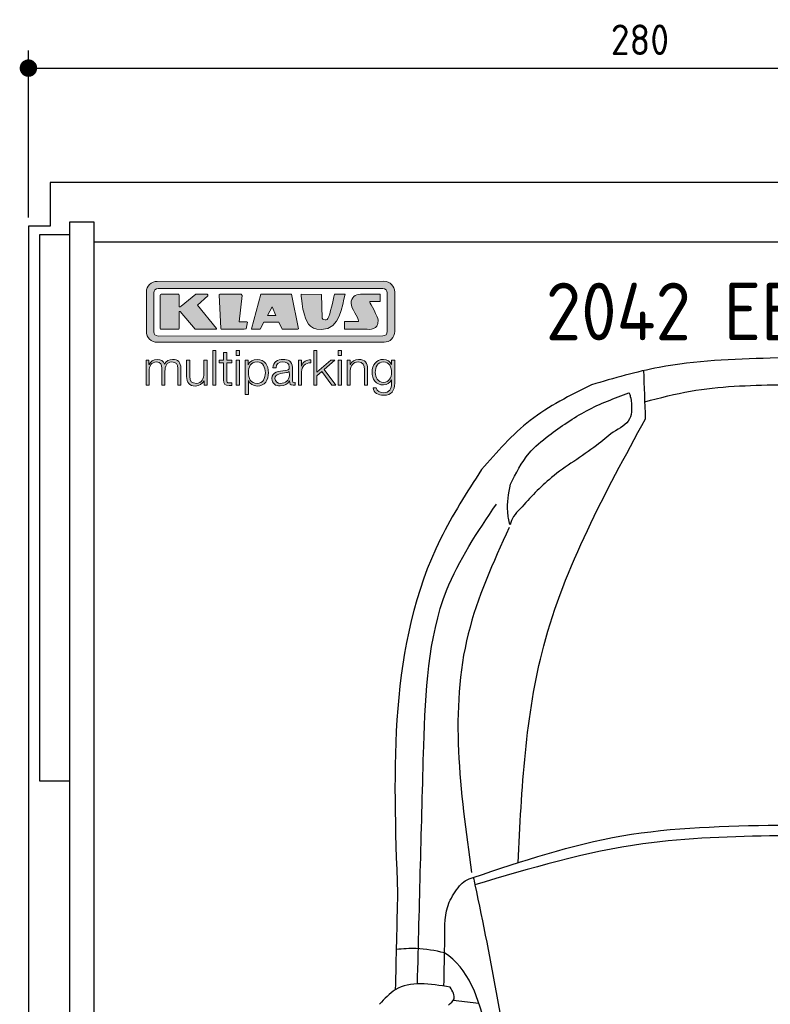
# Model space of a CAD drawing. Header units: millimetres. Extents: x -20 to 3311, y -1049 to 5673.
# Tile 3 of 4: x -20 to 1698, y 3418 to 5673. Entities that reach past the tile are written whole.
import ezdxf

# ---------------------------------------------------------------- set-up
doc = ezdxf.new("R2010")
doc.units = ezdxf.units.MM
for name, color, linetype in [('4', 3, 'Continuous'), ('5', 3, 'Continuous'), ('car', 1, 'Continuous'), ('Logo', 7, 'Continuous')]:
    doc.layers.add(name, color=color, linetype=linetype)
doc.styles.get("Standard").update_dxf_attribs({"font": 'ISOCP.SHX'})
doc.dimstyles.new('GEN-ISO', dxfattribs={"dimscale": 20, "dimtxt": 3.5, "dimasz": 2, "dimexe": 2, "dimexo": 1, "dimgap": 1.5, "dimtad": 1, "dimdec": 1, "dimdsep": 46, "dimtxsty": 'STANDARD', "dimblk": 'PUNKT', "dimcen": 2, "dimclrd": 256, "dimclre": 256, "dimclrt": 2, "dimadec": 0, "dimazin": 0, "dimtp": 0.1, "dimtm": 0.1, "dimtfac": 0.71, "dimtdec": 1, "dimtmove": 2, "dimatfit": 3, "dimldrblk": 'PUNKT', "dimfxl": 1, "dimtolj": 1, "dimarcsym": 0})

# ---------------------------------------------------------------- blocks, each defined once
blk = doc.blocks.new('PUNKT')
at = {"layer": '4', "color": 0, "linetype": 'ByBlock'}
blk.add_line((-0.5, 0), (-1, 0), dxfattribs=at)
at = {"layer": '4', "color": 0, "linetype": 'ByBlock', "const_width": 0.5}
blk.add_lwpolyline([(-0.25, 0, 1), (0.25, 0, 1)], format="xyb", close=True, dxfattribs=at)
blk = doc.blocks.new('*D7')
at = {"layer": '5', "lineweight": -2}
for p, q in [((0, 5220), (0, 5602.1)), ((2800, 5220), (2800, 5602.1)), ((40, 5562.1), (2760, 5562.1))]:
    blk.add_line(p, q, dxfattribs=at)
at = {"layer": 'DEFPOINTS', "color": 0}
for p in [(2800, 5562.1), (0, 5200), (2800, 5200)]:
    blk.add_point(p, dxfattribs=at)
at = {"layer": '5', "lineweight": -2, "xscale": 40, "yscale": 40, "zscale": 40, "rotation": 180}
blk.add_blockref('PUNKT', (0, 5562.1), dxfattribs=at)
at = {"layer": '5', "lineweight": -2, "xscale": 40, "yscale": 40, "zscale": 40}
blk.add_blockref('PUNKT', (2800, 5562.1), dxfattribs=at)
at = {"layer": '5', "color": 2, "insert": (1400, 5627.1), "char_height": 70, "attachment_point": 5}
blk.add_mtext('280', dxfattribs=at)
blk = doc.blocks.new('KLAUS')
at = {"layer": 'Logo'}
h = blk.add_hatch(color=8, dxfattribs=at)
h.dxf.hatch_style = 2
edge = h.paths.add_edge_path()
edge.add_spline(control_points=[(3.6, 29.09), (2.88, 29.09), (2.3, 28.51), (2.3, 27.8), (2.3, 27.8), (2.3, 16.11), (2.3, 16.11), (2.3, 15.39), (2.88, 14.81), (3.6, 14.81), (3.6, 14.81), (71.16, 14.81), (71.16, 14.81), (71.88, 14.81), (72.46, 15.39), (72.46, 16.11), (72.46, 16.11), (72.46, 27.8), (72.46, 27.8), (72.46, 28.51), (71.88, 29.09), (71.16, 29.09), (71.16, 29.09), (3.6, 29.09), (3.6, 29.09), (3.6, 29.09), (3.6, 29.09), (3.6, 29.09)], knot_values=[0, 0, 0, 0, 1, 1, 1, 2, 2, 2, 3, 3, 3, 4, 4, 4, 5, 5, 5, 6, 6, 6, 7, 7, 7, 8, 8, 8, 9, 9, 9, 9], degree=3, periodic=0)
edge = h.paths.add_edge_path()
edge.add_spline(control_points=[(3.35, 31.23), (3.35, 31.23), (71.47, 31.23), (71.47, 31.23), (73.26, 31.23), (74.71, 29.77), (74.71, 27.99), (74.71, 27.99), (74.71, 16.17), (74.71, 16.17), (74.71, 14.38), (73.26, 12.93), (71.47, 12.93), (71.47, 12.93), (3.35, 12.93), (3.35, 12.93), (1.56, 12.93), (0.11, 14.38), (0.11, 16.17), (0.11, 16.17), (0.11, 27.99), (0.11, 27.99), (0.11, 29.77), (1.56, 31.23), (3.35, 31.23), (3.35, 31.23), (3.35, 31.23), (3.35, 31.23)], knot_values=[0, 0, 0, 0, 1, 1, 1, 2, 2, 2, 3, 3, 3, 4, 4, 4, 5, 5, 5, 6, 6, 6, 7, 7, 7, 8, 8, 8, 9, 9, 9, 9], degree=3, periodic=0)
h = blk.add_hatch(color=8, dxfattribs=at)
h.dxf.hatch_style = 2
edge = h.paths.add_edge_path()
edge.add_spline(control_points=[(4.5, 27.33), (4.5, 27.33), (9.7, 27.33), (9.7, 27.33), (9.84, 27.33), (9.96, 27.22), (9.96, 27.08), (9.96, 27.08), (9.96, 23.69), (9.96, 23.69), (9.96, 23.69), (9.94, 23.64), (10.04, 23.59), (10.14, 23.53), (10.2, 23.57), (10.2, 23.57), (10.2, 23.57), (10.51, 23.75), (10.51, 23.75), (10.51, 23.75), (14.94, 27.33), (14.94, 27.33), (14.94, 27.33), (18.41, 27.33), (18.41, 27.33), (18.41, 27.33), (18.49, 27.33), (18.56, 27.2), (18.65, 27.04), (18.53, 26.91), (18.53, 26.91), (18.53, 26.91), (15.49, 24.11), (15.49, 24.11), (15.49, 24.11), (21.14, 17.06), (21.14, 17.06), (21.14, 17.06), (21.13, 16.91), (21.13, 16.91), (21.08, 16.84), (20.99, 16.82), (20.99, 16.82), (20.99, 16.82), (14.7, 16.82), (14.7, 16.82), (14.7, 16.82), (10.26, 22.17), (10.26, 22.17), (10.26, 22.17), (10.19, 22.24), (10.08, 22.21), (9.97, 22.18), (9.96, 22.11), (9.96, 22.11), (9.96, 22.11), (9.96, 17.08), (9.96, 17.08), (9.96, 16.94), (9.84, 16.82), (9.7, 16.82), (9.7, 16.82), (4.5, 16.82), (4.5, 16.82), (4.36, 16.82), (4.25, 16.94), (4.25, 17.08), (4.25, 17.08), (4.25, 27.08), (4.25, 27.08), (4.25, 27.22), (4.36, 27.33), (4.5, 27.33), (4.5, 27.33), (4.5, 27.33), (4.5, 27.33)], knot_values=[0, 0, 0, 0, 1, 1, 1, 2, 2, 2, 3, 3, 3, 4, 4, 4, 5, 5, 5, 6, 6, 6, 7, 7, 7, 8, 8, 8, 9, 9, 9, 10, 10, 10, 11, 11, 11, 12, 12, 12, 13, 13, 13, 14, 14, 14, 15, 15, 15, 16, 16, 16, 17, 17, 17, 18, 18, 18, 19, 19, 19, 20, 20, 20, 21, 21, 21, 22, 22, 22, 23, 23, 23, 24, 24, 24, 25, 25, 25, 25], degree=3, periodic=0)
h = blk.add_hatch(color=8, dxfattribs=at)
h.dxf.hatch_style = 2
h.paths.add_polyline_path([(22.42, 17.06), (21.97, 27.15), (22.24, 27.33), (28.55, 27.33), (28.86, 26.97), (28.01, 19.08), (30.26, 19.07), (30.44, 18.95), (30.08, 16.95), (29.49, 16.82), (22.6, 16.82)])
h = blk.add_hatch(color=8, dxfattribs=at)
h.paths.add_polyline_path([(36.52, 21.01), (38.93, 21.01), (37.87, 23.57)])
h.paths.add_polyline_path([(34.52, 27.33), (43.65, 27.33), (45.76, 16.94), (45.57, 16.82), (40.83, 16.82), (39.89, 18.95), (35.42, 18.95), (34.27, 16.82), (31.78, 16.82), (31.66, 17)])
h = blk.add_hatch(color=8, dxfattribs=at)
h.dxf.hatch_style = 2
edge = h.paths.add_edge_path()
edge.add_spline(control_points=[(52.69, 27.32), (52.69, 27.32), (52.88, 20.14), (52.88, 20.14), (53.01, 19.89), (53.2, 19.77), (53.43, 19.71), (53.91, 19.59), (54.43, 19.57), (54.64, 20.03), (55.23, 21.34), (56.27, 25.45), (56.6, 27.33), (56.6, 27.33), (59.77, 27.33), (59.77, 27.33), (58.77, 23.9), (58.56, 16.82), (52.63, 16.76), (48.72, 16.72), (48.01, 19.35), (47.27, 22.24), (46.89, 23.68), (46.54, 27.33), (46.54, 27.33), (46.54, 27.33), (52.69, 27.32), (52.69, 27.32), (52.69, 27.32), (52.69, 27.32), (52.69, 27.32)], knot_values=[0, 0, 0, 0, 1, 1, 1, 2, 2, 2, 3, 3, 3, 4, 4, 4, 5, 5, 5, 6, 6, 6, 7, 7, 7, 8, 8, 8, 9, 9, 9, 10, 10, 10, 10], degree=3, periodic=0)
h = blk.add_hatch(color=8, dxfattribs=at)
h.dxf.hatch_style = 2
edge = h.paths.add_edge_path()
edge.add_spline(control_points=[(64.46, 27.33), (64.46, 27.33), (70.31, 27.33), (70.31, 27.33), (70.31, 26.52), (70.31, 26.02), (70.31, 25.12), (70.31, 25.12), (67.3, 25.12), (67.3, 25.12), (67.24, 25.04), (67.25, 25.11), (67.25, 24.91), (67.25, 24.88), (69.73, 20.38), (69.73, 19.57), (69.73, 16.4), (67.22, 16.81), (65.9, 16.82), (65.9, 16.82), (59.59, 16.82), (59.59, 16.82), (59.59, 17.76), (59.59, 18.23), (59.59, 19.14), (59.59, 19.14), (63.75, 19.14), (63.75, 19.14), (63.82, 19.22), (63.81, 19.11), (63.81, 19.31), (63.81, 20.32), (61.58, 23.06), (61.58, 24.63), (61.58, 26.33), (62.83, 27.34), (64.46, 27.33), (64.46, 27.33), (64.46, 27.33), (64.46, 27.33)], knot_values=[0, 0, 0, 0, 1, 1, 1, 2, 2, 2, 3, 3, 3, 4, 4, 4, 5, 5, 5, 6, 6, 6, 7, 7, 7, 8, 8, 8, 9, 9, 9, 10, 10, 10, 11, 11, 11, 12, 12, 12, 13, 13, 13, 13], degree=3, periodic=0)
h = blk.add_hatch(color=30, dxfattribs=at)
h.dxf.hatch_style = 2
h.paths.add_polyline_path([(20.07, 0), (20.99, 0), (20.99, 10.45), (20.07, 10.45)])
h = blk.add_hatch(color=30, dxfattribs=at)
h.dxf.hatch_style = 2
edge = h.paths.add_edge_path()
edge.add_spline(control_points=[(24.22, 9.82), (24.22, 9.82), (23.3, 9.82), (23.3, 9.82), (23.3, 9.82), (23.3, 7.55), (23.3, 7.55), (23.3, 7.55), (21.98, 7.55), (21.98, 7.55), (21.98, 7.55), (21.98, 6.78), (21.98, 6.78), (21.98, 6.78), (23.3, 6.78), (23.3, 6.78), (23.3, 6.78), (23.3, 1.61), (23.3, 1.61), (23.28, 0.32), (23.71, -0.09), (24.94, -0.09), (25.22, -0.09), (25.48, -0.06), (25.76, -0.06), (25.76, -0.06), (25.76, 0.73), (25.76, 0.73), (25.5, 0.7), (25.23, 0.69), (24.97, 0.69), (24.31, 0.73), (24.22, 1.08), (24.22, 1.68), (24.22, 1.68), (24.22, 6.78), (24.22, 6.78), (24.22, 6.78), (25.76, 6.78), (25.76, 6.78), (25.76, 6.78), (25.76, 7.55), (25.76, 7.55), (25.76, 7.55), (24.22, 7.55), (24.22, 7.55), (24.22, 7.55), (24.22, 9.82), (24.22, 9.82), (24.22, 9.82), (24.22, 9.82), (24.22, 9.82)], knot_values=[0, 0, 0, 0, 1, 1, 1, 2, 2, 2, 3, 3, 3, 4, 4, 4, 5, 5, 5, 6, 6, 6, 7, 7, 7, 8, 8, 8, 9, 9, 9, 10, 10, 10, 11, 11, 11, 12, 12, 12, 13, 13, 13, 14, 14, 14, 15, 15, 15, 16, 16, 16, 17, 17, 17, 17], degree=3, periodic=0)
h = blk.add_hatch(color=30, dxfattribs=at)
h.paths.add_polyline_path([(27.1, 0), (28.03, 0), (28.03, 7.55), (27.1, 7.55)])
h.paths.add_polyline_path([(27.1, 8.98), (28.03, 8.98), (28.03, 10.45), (27.1, 10.45)])
h = blk.add_hatch(color=30, dxfattribs=at)
h.dxf.hatch_style = 2
h.paths.add_polyline_path([(50.4, 0), (51.32, 0), (51.32, 2.87), (52.82, 4.11), (55.8, 0), (56.96, 0), (53.52, 4.76), (56.74, 7.55), (55.51, 7.55), (51.32, 3.89), (51.32, 10.45), (50.4, 10.45)])
h = blk.add_hatch(color=30, dxfattribs=at)
h.paths.add_polyline_path([(57.74, 0), (58.66, 0), (58.66, 7.55), (57.74, 7.55)])
h.paths.add_polyline_path([(57.74, 8.98), (58.66, 8.98), (58.66, 10.45), (57.74, 10.45)])
h = blk.add_hatch(color=30, dxfattribs=at)
h.dxf.hatch_style = 2
edge = h.paths.add_edge_path()
edge.add_spline(control_points=[(0, 0), (0, 0), (0.92, 0), (0.92, 0), (0.92, 0), (0.92, 4.22), (0.92, 4.22), (0.94, 5.8), (1.58, 7), (3.18, 7), (4.35, 7), (4.77, 6.15), (4.76, 5.12), (4.76, 5.12), (4.76, 0), (4.76, 0), (4.76, 0), (5.68, 0), (5.68, 0), (5.68, 0), (5.68, 4.27), (5.68, 4.27), (5.68, 5.68), (6.14, 7), (7.73, 7), (9.05, 7), (9.52, 6.32), (9.52, 5.08), (9.52, 5.08), (9.52, 0), (9.52, 0), (9.52, 0), (10.44, 0), (10.44, 0), (10.44, 0), (10.44, 5.12), (10.44, 5.12), (10.44, 6.91), (9.59, 7.77), (7.94, 7.77), (6.94, 7.77), (5.99, 7.29), (5.54, 6.3), (5.26, 7.29), (4.36, 7.77), (3.37, 7.77), (2.17, 7.77), (1.38, 7.19), (0.89, 6.28), (0.89, 6.28), (0.85, 6.28), (0.85, 6.28), (0.85, 6.28), (0.85, 7.55), (0.85, 7.55), (0.85, 7.55), (0, 7.55), (0, 7.55), (0, 7.55), (0, 0), (0, 0), (0, 0), (0, 0), (0, 0)], knot_values=[0, 0, 0, 0, 1, 1, 1, 2, 2, 2, 3, 3, 3, 4, 4, 4, 5, 5, 5, 6, 6, 6, 7, 7, 7, 8, 8, 8, 9, 9, 9, 10, 10, 10, 11, 11, 11, 12, 12, 12, 13, 13, 13, 14, 14, 14, 15, 15, 15, 16, 16, 16, 17, 17, 17, 18, 18, 18, 19, 19, 19, 20, 20, 20, 21, 21, 21, 21], degree=3, periodic=0)
h = blk.add_hatch(color=30, dxfattribs=at)
h.dxf.hatch_style = 2
edge = h.paths.add_edge_path()
edge.add_spline(control_points=[(18.31, 7.55), (18.31, 7.55), (17.39, 7.55), (17.39, 7.55), (17.39, 7.55), (17.39, 3.59), (17.39, 3.59), (17.39, 2.05), (16.7, 0.56), (15.12, 0.56), (13.66, 0.56), (13.15, 1.27), (13.1, 2.64), (13.1, 2.64), (13.1, 7.55), (13.1, 7.55), (13.1, 7.55), (12.18, 7.55), (12.18, 7.55), (12.18, 7.55), (12.18, 2.65), (12.18, 2.65), (12.18, 0.89), (12.93, -0.22), (14.83, -0.22), (15.96, -0.22), (16.95, 0.35), (17.44, 1.36), (17.44, 1.36), (17.47, 1.36), (17.47, 1.36), (17.47, 1.36), (17.47, 0), (17.47, 0), (17.47, 0), (18.31, 0), (18.31, 0), (18.31, 0), (18.31, 7.55), (18.31, 7.55), (18.31, 7.55), (18.31, 7.55), (18.31, 7.55)], knot_values=[0, 0, 0, 0, 1, 1, 1, 2, 2, 2, 3, 3, 3, 4, 4, 4, 5, 5, 5, 6, 6, 6, 7, 7, 7, 8, 8, 8, 9, 9, 9, 10, 10, 10, 11, 11, 11, 12, 12, 12, 13, 13, 13, 14, 14, 14, 14], degree=3, periodic=0)
h = blk.add_hatch(color=30, dxfattribs=at)
edge = h.paths.add_edge_path()
edge.add_spline(control_points=[(35.84, 3.78), (35.84, 2.21), (35.12, 0.56), (33.37, 0.56), (31.4, 0.56), (30.72, 2.21), (30.72, 3.78), (30.72, 5.49), (31.33, 7), (33.37, 7), (35.12, 7), (35.84, 5.34), (35.84, 3.78), (35.84, 3.78), (35.84, 3.78), (35.84, 3.78)], knot_values=[0, 0, 0, 0, 1, 1, 1, 2, 2, 2, 3, 3, 3, 4, 4, 4, 5, 5, 5, 5], degree=3, periodic=0)
edge = h.paths.add_edge_path()
edge.add_spline(control_points=[(29.79, -2.8), (29.79, -2.8), (30.72, -2.8), (30.72, -2.8), (30.72, -2.8), (30.72, 1.43), (30.72, 1.43), (30.72, 1.43), (30.74, 1.43), (30.74, 1.43), (31.14, 0.35), (32.24, -0.22), (33.37, -0.22), (35.66, -0.22), (36.76, 1.64), (36.76, 3.78), (36.76, 5.91), (35.66, 7.77), (33.37, 7.77), (32.15, 7.77), (31.1, 7.14), (30.67, 6.12), (30.67, 6.12), (30.64, 6.12), (30.64, 6.12), (30.64, 6.12), (30.64, 7.55), (30.64, 7.55), (30.64, 7.55), (29.79, 7.55), (29.79, 7.55), (29.79, 7.55), (29.79, -2.8), (29.79, -2.8), (29.79, -2.8), (29.79, -2.8), (29.79, -2.8)], knot_values=[0, 0, 0, 0, 1, 1, 1, 2, 2, 2, 3, 3, 3, 4, 4, 4, 5, 5, 5, 6, 6, 6, 7, 7, 7, 8, 8, 8, 9, 9, 9, 10, 10, 10, 11, 11, 11, 12, 12, 12, 12], degree=3, periodic=0)
h = blk.add_hatch(color=30, dxfattribs=at)
edge = h.paths.add_edge_path()
edge.add_spline(control_points=[(43.03, 2.93), (43.04, 1.45), (41.8, 0.56), (40.39, 0.56), (39.53, 0.56), (38.71, 1.13), (38.71, 2.05), (38.71, 3.53), (40.66, 3.51), (42.22, 3.79), (42.47, 3.84), (42.88, 3.91), (43, 4.13), (43, 4.13), (43.03, 4.13), (43.03, 4.13), (43.03, 4.13), (43.03, 2.93), (43.03, 2.93), (43.03, 2.93), (43.03, 2.93), (43.03, 2.93)], knot_values=[0, 0, 0, 0, 1, 1, 1, 2, 2, 2, 3, 3, 3, 4, 4, 4, 5, 5, 5, 6, 6, 6, 7, 7, 7, 7], degree=3, periodic=0)
edge = h.paths.add_edge_path()
edge.add_spline(control_points=[(39.03, 5.24), (39.06, 6.47), (39.91, 7), (41.05, 7), (42.14, 7), (43.03, 6.69), (43.03, 5.45), (43.03, 4.61), (42.6, 4.51), (41.84, 4.42), (39.85, 4.19), (37.79, 4.11), (37.79, 1.99), (37.79, 0.47), (38.93, -0.22), (40.32, -0.22), (41.77, -0.22), (42.43, 0.34), (43.07, 1.32), (43.07, 1.32), (43.1, 1.32), (43.1, 1.32), (43.1, 0.53), (43.25, 0), (44.19, 0), (44.43, 0), (44.58, 0.01), (44.79, 0.06), (44.79, 0.06), (44.79, 0.83), (44.79, 0.83), (44.71, 0.81), (44.6, 0.78), (44.49, 0.78), (44.13, 0.78), (43.95, 0.98), (43.95, 1.33), (43.95, 1.33), (43.95, 5.34), (43.95, 5.34), (43.95, 7.36), (42.5, 7.77), (41.17, 7.77), (39.44, 7.77), (38.2, 7.01), (38.11, 5.24), (38.11, 5.24), (39.03, 5.24), (39.03, 5.24), (39.03, 5.24), (39.03, 5.24), (39.03, 5.24)], knot_values=[0, 0, 0, 0, 1, 1, 1, 2, 2, 2, 3, 3, 3, 4, 4, 4, 5, 5, 5, 6, 6, 6, 7, 7, 7, 8, 8, 8, 9, 9, 9, 10, 10, 10, 11, 11, 11, 12, 12, 12, 13, 13, 13, 14, 14, 14, 15, 15, 15, 16, 16, 16, 17, 17, 17, 17], degree=3, periodic=0)
h = blk.add_hatch(color=30, dxfattribs=at)
h.dxf.hatch_style = 2
edge = h.paths.add_edge_path()
edge.add_spline(control_points=[(45.79, 0), (45.79, 0), (46.71, 0), (46.71, 0), (46.71, 0), (46.71, 4.03), (46.71, 4.03), (46.71, 5.59), (47.85, 6.82), (49.52, 6.73), (49.52, 6.73), (49.52, 7.66), (49.52, 7.66), (48.16, 7.72), (47.14, 7), (46.67, 5.78), (46.67, 5.78), (46.64, 5.78), (46.64, 5.78), (46.64, 5.78), (46.64, 7.55), (46.64, 7.55), (46.64, 7.55), (45.79, 7.55), (45.79, 7.55), (45.79, 7.55), (45.79, 0), (45.79, 0), (45.79, 0), (45.79, 0), (45.79, 0)], knot_values=[0, 0, 0, 0, 1, 1, 1, 2, 2, 2, 3, 3, 3, 4, 4, 4, 5, 5, 5, 6, 6, 6, 7, 7, 7, 8, 8, 8, 9, 9, 9, 10, 10, 10, 10], degree=3, periodic=0)
h = blk.add_hatch(color=30, dxfattribs=at)
h.dxf.hatch_style = 2
edge = h.paths.add_edge_path()
edge.add_spline(control_points=[(60.41, 0), (60.41, 0), (61.33, 0), (61.33, 0), (61.33, 0), (61.33, 4.41), (61.33, 4.41), (61.36, 5.89), (62.24, 7), (63.7, 7), (65.2, 7), (65.62, 6.02), (65.62, 4.71), (65.62, 4.71), (65.62, 0), (65.62, 0), (65.62, 0), (66.54, 0), (66.54, 0), (66.54, 0), (66.54, 4.86), (66.54, 4.86), (66.54, 6.66), (65.9, 7.77), (63.78, 7.77), (62.71, 7.77), (61.7, 7.16), (61.36, 6.25), (61.36, 6.25), (61.33, 6.25), (61.33, 6.25), (61.33, 6.25), (61.33, 7.55), (61.33, 7.55), (61.33, 7.55), (60.41, 7.55), (60.41, 7.55), (60.41, 7.55), (60.41, 0), (60.41, 0), (60.41, 0), (60.41, 0), (60.41, 0)], knot_values=[0, 0, 0, 0, 1, 1, 1, 2, 2, 2, 3, 3, 3, 4, 4, 4, 5, 5, 5, 6, 6, 6, 7, 7, 7, 8, 8, 8, 9, 9, 9, 10, 10, 10, 11, 11, 11, 12, 12, 12, 13, 13, 13, 14, 14, 14, 14], degree=3, periodic=0)
h = blk.add_hatch(color=30, dxfattribs=at)
edge = h.paths.add_edge_path()
edge.add_spline(control_points=[(71.32, 0.86), (69.62, 0.86), (68.83, 2.34), (68.83, 3.86), (68.83, 5.43), (69.56, 7), (71.32, 7), (73.06, 7), (73.75, 5.34), (73.75, 3.86), (73.75, 2.33), (72.91, 0.86), (71.32, 0.86), (71.32, 0.86), (71.32, 0.86), (71.32, 0.86)], knot_values=[0, 0, 0, 0, 1, 1, 1, 2, 2, 2, 3, 3, 3, 4, 4, 4, 5, 5, 5, 5], degree=3, periodic=0)
edge = h.paths.add_edge_path()
edge.add_spline(control_points=[(74.67, 7.55), (74.67, 7.55), (73.75, 7.55), (73.75, 7.55), (73.75, 7.55), (73.75, 6.25), (73.75, 6.25), (73.75, 6.25), (73.72, 6.25), (73.72, 6.25), (73.35, 7.09), (72.41, 7.77), (71.32, 7.77), (69.13, 7.77), (67.9, 6.05), (67.9, 3.97), (67.9, 1.82), (68.9, 0.09), (71.32, 0.09), (72.4, 0.09), (73.29, 0.72), (73.72, 1.64), (73.72, 1.64), (73.75, 1.64), (73.75, 1.64), (73.75, 1.64), (73.75, 0.61), (73.75, 0.61), (73.75, -1.23), (73.01, -2.24), (71.32, -2.24), (70.29, -2.24), (69.31, -1.85), (69.1, -0.73), (69.1, -0.73), (68.18, -0.73), (68.18, -0.73), (68.31, -2.34), (69.81, -3.02), (71.32, -3.02), (73.79, -3.02), (74.65, -1.64), (74.67, 0.61), (74.67, 0.61), (74.67, 7.55), (74.67, 7.55), (74.67, 7.55), (74.67, 7.55), (74.67, 7.55)], knot_values=[0, 0, 0, 0, 1, 1, 1, 2, 2, 2, 3, 3, 3, 4, 4, 4, 5, 5, 5, 6, 6, 6, 7, 7, 7, 8, 8, 8, 9, 9, 9, 10, 10, 10, 11, 11, 11, 12, 12, 12, 13, 13, 13, 14, 14, 14, 15, 15, 15, 16, 16, 16, 16], degree=3, periodic=0)
at = {"layer": 'Logo', "lineweight": 0}
for points in [[(22.42, 17.06), (21.97, 27.15), (22.24, 27.33), (28.55, 27.33), (28.86, 26.97), (28.01, 19.08), (30.26, 19.07), (30.44, 18.95), (30.08, 16.95), (29.49, 16.82), (22.6, 16.82), (22.42, 17.06), (22.42, 17.06)], [(34.52, 27.33), (43.65, 27.33), (45.76, 16.94), (45.57, 16.82), (40.83, 16.82), (39.89, 18.95), (35.42, 18.95), (34.27, 16.82), (31.78, 16.82), (31.66, 17), (34.52, 27.33), (34.52, 27.33)], [(36.52, 21.01), (38.93, 21.01), (37.87, 23.57), (36.52, 21.01), (36.52, 21.01)], [(20.07, 0), (20.99, 0), (20.99, 10.45), (20.07, 10.45), (20.07, 0), (20.07, 0)], [(27.1, 8.98), (28.03, 8.98), (28.03, 10.45), (27.1, 10.45), (27.1, 8.98), (27.1, 8.98)], [(50.4, 0), (51.32, 0), (51.32, 2.87), (52.82, 4.11), (55.8, 0), (56.96, 0), (53.52, 4.76), (56.74, 7.55), (55.51, 7.55), (51.32, 3.89), (51.32, 10.45), (50.4, 10.45), (50.4, 0), (50.4, 0)], [(57.74, 8.98), (58.66, 8.98), (58.66, 10.45), (57.74, 10.45), (57.74, 8.98), (57.74, 8.98)], [(27.1, 0), (28.03, 0), (28.03, 7.55), (27.1, 7.55), (27.1, 0), (27.1, 0)], [(57.74, 0), (58.66, 0), (58.66, 7.55), (57.74, 7.55), (57.74, 0), (57.74, 0)]]:
    blk.add_lwpolyline(points, dxfattribs=at)
for points, knots in [([(3.35, 31.23), (3.35, 31.23), (71.47, 31.23), (71.47, 31.23), (73.26, 31.23), (74.71, 29.77), (74.71, 27.99), (74.71, 27.99), (74.71, 16.17), (74.71, 16.17), (74.71, 14.38), (73.26, 12.93), (71.47, 12.93), (71.47, 12.93), (3.35, 12.93), (3.35, 12.93), (1.56, 12.93), (0.11, 14.38), (0.11, 16.17), (0.11, 16.17), (0.11, 27.99), (0.11, 27.99), (0.11, 29.77), (1.56, 31.23), (3.35, 31.23), (3.35, 31.23), (3.35, 31.23), (3.35, 31.23)], [0, 0, 0, 0, 1, 1, 1, 2, 2, 2, 3, 3, 3, 4, 4, 4, 5, 5, 5, 6, 6, 6, 7, 7, 7, 8, 8, 8, 9, 9, 9, 9]), ([(3.6, 29.09), (2.88, 29.09), (2.3, 28.51), (2.3, 27.8), (2.3, 27.8), (2.3, 16.11), (2.3, 16.11), (2.3, 15.39), (2.88, 14.81), (3.6, 14.81), (3.6, 14.81), (71.16, 14.81), (71.16, 14.81), (71.88, 14.81), (72.46, 15.39), (72.46, 16.11), (72.46, 16.11), (72.46, 27.8), (72.46, 27.8), (72.46, 28.51), (71.88, 29.09), (71.16, 29.09), (71.16, 29.09), (3.6, 29.09), (3.6, 29.09), (3.6, 29.09), (3.6, 29.09), (3.6, 29.09)], [0, 0, 0, 0, 1, 1, 1, 2, 2, 2, 3, 3, 3, 4, 4, 4, 5, 5, 5, 6, 6, 6, 7, 7, 7, 8, 8, 8, 9, 9, 9, 9]), ([(4.5, 27.33), (4.5, 27.33), (9.7, 27.33), (9.7, 27.33), (9.84, 27.33), (9.96, 27.22), (9.96, 27.08), (9.96, 27.08), (9.96, 23.69), (9.96, 23.69), (9.96, 23.69), (9.94, 23.64), (10.04, 23.59), (10.14, 23.53), (10.2, 23.57), (10.2, 23.57), (10.2, 23.57), (10.51, 23.75), (10.51, 23.75), (10.51, 23.75), (14.94, 27.33), (14.94, 27.33), (14.94, 27.33), (18.41, 27.33), (18.41, 27.33), (18.41, 27.33), (18.49, 27.33), (18.56, 27.2), (18.65, 27.04), (18.53, 26.91), (18.53, 26.91), (18.53, 26.91), (15.49, 24.11), (15.49, 24.11), (15.49, 24.11), (21.14, 17.06), (21.14, 17.06), (21.14, 17.06), (21.13, 16.91), (21.13, 16.91), (21.08, 16.84), (20.99, 16.82), (20.99, 16.82), (20.99, 16.82), (14.7, 16.82), (14.7, 16.82), (14.7, 16.82), (10.26, 22.17), (10.26, 22.17), (10.26, 22.17), (10.19, 22.24), (10.08, 22.21), (9.97, 22.18), (9.96, 22.11), (9.96, 22.11), (9.96, 22.11), (9.96, 17.08), (9.96, 17.08), (9.96, 16.94), (9.84, 16.82), (9.7, 16.82), (9.7, 16.82), (4.5, 16.82), (4.5, 16.82), (4.36, 16.82), (4.25, 16.94), (4.25, 17.08), (4.25, 17.08), (4.25, 27.08), (4.25, 27.08), (4.25, 27.22), (4.36, 27.33), (4.5, 27.33), (4.5, 27.33), (4.5, 27.33), (4.5, 27.33)], [0, 0, 0, 0, 1, 1, 1, 2, 2, 2, 3, 3, 3, 4, 4, 4, 5, 5, 5, 6, 6, 6, 7, 7, 7, 8, 8, 8, 9, 9, 9, 10, 10, 10, 11, 11, 11, 12, 12, 12, 13, 13, 13, 14, 14, 14, 15, 15, 15, 16, 16, 16, 17, 17, 17, 18, 18, 18, 19, 19, 19, 20, 20, 20, 21, 21, 21, 22, 22, 22, 23, 23, 23, 24, 24, 24, 25, 25, 25, 25]), ([(52.69, 27.32), (52.69, 27.32), (52.88, 20.14), (52.88, 20.14), (53.01, 19.89), (53.2, 19.77), (53.43, 19.71), (53.91, 19.59), (54.43, 19.57), (54.64, 20.03), (55.23, 21.34), (56.27, 25.45), (56.6, 27.33), (56.6, 27.33), (59.77, 27.33), (59.77, 27.33), (58.77, 23.9), (58.56, 16.82), (52.63, 16.76), (48.72, 16.72), (48.01, 19.35), (47.27, 22.24), (46.89, 23.68), (46.54, 27.33), (46.54, 27.33), (46.54, 27.33), (52.69, 27.32), (52.69, 27.32), (52.69, 27.32), (52.69, 27.32), (52.69, 27.32)], [0, 0, 0, 0, 1, 1, 1, 2, 2, 2, 3, 3, 3, 4, 4, 4, 5, 5, 5, 6, 6, 6, 7, 7, 7, 8, 8, 8, 9, 9, 9, 10, 10, 10, 10]), ([(64.46, 27.33), (64.46, 27.33), (70.31, 27.33), (70.31, 27.33), (70.31, 26.52), (70.31, 26.02), (70.31, 25.12), (70.31, 25.12), (67.3, 25.12), (67.3, 25.12), (67.24, 25.04), (67.25, 25.11), (67.25, 24.91), (67.25, 24.88), (69.73, 20.38), (69.73, 19.57), (69.73, 16.4), (67.22, 16.81), (65.9, 16.82), (65.9, 16.82), (59.59, 16.82), (59.59, 16.82), (59.59, 17.76), (59.59, 18.23), (59.59, 19.14), (59.59, 19.14), (63.75, 19.14), (63.75, 19.14), (63.82, 19.22), (63.81, 19.11), (63.81, 19.31), (63.81, 20.32), (61.58, 23.06), (61.58, 24.63), (61.58, 26.33), (62.83, 27.34), (64.46, 27.33), (64.46, 27.33), (64.46, 27.33), (64.46, 27.33)], [0, 0, 0, 0, 1, 1, 1, 2, 2, 2, 3, 3, 3, 4, 4, 4, 5, 5, 5, 6, 6, 6, 7, 7, 7, 8, 8, 8, 9, 9, 9, 10, 10, 10, 11, 11, 11, 12, 12, 12, 13, 13, 13, 13]), ([(24.22, 9.82), (24.22, 9.82), (23.3, 9.82), (23.3, 9.82), (23.3, 9.82), (23.3, 7.55), (23.3, 7.55), (23.3, 7.55), (21.98, 7.55), (21.98, 7.55), (21.98, 7.55), (21.98, 6.78), (21.98, 6.78), (21.98, 6.78), (23.3, 6.78), (23.3, 6.78), (23.3, 6.78), (23.3, 1.61), (23.3, 1.61), (23.28, 0.32), (23.71, -0.09), (24.94, -0.09), (25.22, -0.09), (25.48, -0.06), (25.76, -0.06), (25.76, -0.06), (25.76, 0.73), (25.76, 0.73), (25.5, 0.7), (25.23, 0.69), (24.97, 0.69), (24.31, 0.73), (24.22, 1.08), (24.22, 1.68), (24.22, 1.68), (24.22, 6.78), (24.22, 6.78), (24.22, 6.78), (25.76, 6.78), (25.76, 6.78), (25.76, 6.78), (25.76, 7.55), (25.76, 7.55), (25.76, 7.55), (24.22, 7.55), (24.22, 7.55), (24.22, 7.55), (24.22, 9.82), (24.22, 9.82), (24.22, 9.82), (24.22, 9.82), (24.22, 9.82)], [0, 0, 0, 0, 1, 1, 1, 2, 2, 2, 3, 3, 3, 4, 4, 4, 5, 5, 5, 6, 6, 6, 7, 7, 7, 8, 8, 8, 9, 9, 9, 10, 10, 10, 11, 11, 11, 12, 12, 12, 13, 13, 13, 14, 14, 14, 15, 15, 15, 16, 16, 16, 17, 17, 17, 17]), ([(0, 0), (0, 0), (0.92, 0), (0.92, 0), (0.92, 0), (0.92, 4.22), (0.92, 4.22), (0.94, 5.8), (1.58, 7), (3.18, 7), (4.35, 7), (4.77, 6.15), (4.76, 5.12), (4.76, 5.12), (4.76, 0), (4.76, 0), (4.76, 0), (5.68, 0), (5.68, 0), (5.68, 0), (5.68, 4.27), (5.68, 4.27), (5.68, 5.68), (6.14, 7), (7.73, 7), (9.05, 7), (9.52, 6.32), (9.52, 5.08), (9.52, 5.08), (9.52, 0), (9.52, 0), (9.52, 0), (10.44, 0), (10.44, 0), (10.44, 0), (10.44, 5.12), (10.44, 5.12), (10.44, 6.91), (9.59, 7.77), (7.94, 7.77), (6.94, 7.77), (5.99, 7.29), (5.54, 6.3), (5.26, 7.29), (4.36, 7.77), (3.37, 7.77), (2.17, 7.77), (1.38, 7.19), (0.89, 6.28), (0.89, 6.28), (0.85, 6.28), (0.85, 6.28), (0.85, 6.28), (0.85, 7.55), (0.85, 7.55), (0.85, 7.55), (0, 7.55), (0, 7.55), (0, 7.55), (0, 0), (0, 0), (0, 0), (0, 0), (0, 0)], [0, 0, 0, 0, 1, 1, 1, 2, 2, 2, 3, 3, 3, 4, 4, 4, 5, 5, 5, 6, 6, 6, 7, 7, 7, 8, 8, 8, 9, 9, 9, 10, 10, 10, 11, 11, 11, 12, 12, 12, 13, 13, 13, 14, 14, 14, 15, 15, 15, 16, 16, 16, 17, 17, 17, 18, 18, 18, 19, 19, 19, 20, 20, 20, 21, 21, 21, 21]), ([(18.31, 7.55), (18.31, 7.55), (17.39, 7.55), (17.39, 7.55), (17.39, 7.55), (17.39, 3.59), (17.39, 3.59), (17.39, 2.05), (16.7, 0.56), (15.12, 0.56), (13.66, 0.56), (13.15, 1.27), (13.1, 2.64), (13.1, 2.64), (13.1, 7.55), (13.1, 7.55), (13.1, 7.55), (12.18, 7.55), (12.18, 7.55), (12.18, 7.55), (12.18, 2.65), (12.18, 2.65), (12.18, 0.89), (12.93, -0.22), (14.83, -0.22), (15.96, -0.22), (16.95, 0.35), (17.44, 1.36), (17.44, 1.36), (17.47, 1.36), (17.47, 1.36), (17.47, 1.36), (17.47, 0), (17.47, 0), (17.47, 0), (18.31, 0), (18.31, 0), (18.31, 0), (18.31, 7.55), (18.31, 7.55), (18.31, 7.55), (18.31, 7.55), (18.31, 7.55)], [0, 0, 0, 0, 1, 1, 1, 2, 2, 2, 3, 3, 3, 4, 4, 4, 5, 5, 5, 6, 6, 6, 7, 7, 7, 8, 8, 8, 9, 9, 9, 10, 10, 10, 11, 11, 11, 12, 12, 12, 13, 13, 13, 14, 14, 14, 14]), ([(29.79, -2.8), (29.79, -2.8), (30.72, -2.8), (30.72, -2.8), (30.72, -2.8), (30.72, 1.43), (30.72, 1.43), (30.72, 1.43), (30.74, 1.43), (30.74, 1.43), (31.14, 0.35), (32.24, -0.22), (33.37, -0.22), (35.66, -0.22), (36.76, 1.64), (36.76, 3.78), (36.76, 5.91), (35.66, 7.77), (33.37, 7.77), (32.15, 7.77), (31.1, 7.14), (30.67, 6.12), (30.67, 6.12), (30.64, 6.12), (30.64, 6.12), (30.64, 6.12), (30.64, 7.55), (30.64, 7.55), (30.64, 7.55), (29.79, 7.55), (29.79, 7.55), (29.79, 7.55), (29.79, -2.8), (29.79, -2.8), (29.79, -2.8), (29.79, -2.8), (29.79, -2.8)], [0, 0, 0, 0, 1, 1, 1, 2, 2, 2, 3, 3, 3, 4, 4, 4, 5, 5, 5, 6, 6, 6, 7, 7, 7, 8, 8, 8, 9, 9, 9, 10, 10, 10, 11, 11, 11, 12, 12, 12, 12]), ([(35.84, 3.78), (35.84, 2.21), (35.12, 0.56), (33.37, 0.56), (31.4, 0.56), (30.72, 2.21), (30.72, 3.78), (30.72, 5.49), (31.33, 7), (33.37, 7), (35.12, 7), (35.84, 5.34), (35.84, 3.78), (35.84, 3.78), (35.84, 3.78), (35.84, 3.78)], [0, 0, 0, 0, 1, 1, 1, 2, 2, 2, 3, 3, 3, 4, 4, 4, 5, 5, 5, 5]), ([(39.03, 5.24), (39.06, 6.47), (39.91, 7), (41.05, 7), (42.14, 7), (43.03, 6.69), (43.03, 5.45), (43.03, 4.61), (42.6, 4.51), (41.84, 4.42), (39.85, 4.19), (37.79, 4.11), (37.79, 1.99), (37.79, 0.47), (38.93, -0.22), (40.32, -0.22), (41.77, -0.22), (42.43, 0.34), (43.07, 1.32), (43.07, 1.32), (43.1, 1.32), (43.1, 1.32), (43.1, 0.53), (43.25, 0), (44.19, 0), (44.43, 0), (44.58, 0.01), (44.79, 0.06), (44.79, 0.06), (44.79, 0.83), (44.79, 0.83), (44.71, 0.81), (44.6, 0.78), (44.49, 0.78), (44.13, 0.78), (43.95, 0.98), (43.95, 1.33), (43.95, 1.33), (43.95, 5.34), (43.95, 5.34), (43.95, 7.36), (42.5, 7.77), (41.17, 7.77), (39.44, 7.77), (38.2, 7.01), (38.11, 5.24), (38.11, 5.24), (39.03, 5.24), (39.03, 5.24), (39.03, 5.24), (39.03, 5.24), (39.03, 5.24)], [0, 0, 0, 0, 1, 1, 1, 2, 2, 2, 3, 3, 3, 4, 4, 4, 5, 5, 5, 6, 6, 6, 7, 7, 7, 8, 8, 8, 9, 9, 9, 10, 10, 10, 11, 11, 11, 12, 12, 12, 13, 13, 13, 14, 14, 14, 15, 15, 15, 16, 16, 16, 17, 17, 17, 17]), ([(45.79, 0), (45.79, 0), (46.71, 0), (46.71, 0), (46.71, 0), (46.71, 4.03), (46.71, 4.03), (46.71, 5.59), (47.85, 6.82), (49.52, 6.73), (49.52, 6.73), (49.52, 7.66), (49.52, 7.66), (48.16, 7.72), (47.14, 7), (46.67, 5.78), (46.67, 5.78), (46.64, 5.78), (46.64, 5.78), (46.64, 5.78), (46.64, 7.55), (46.64, 7.55), (46.64, 7.55), (45.79, 7.55), (45.79, 7.55), (45.79, 7.55), (45.79, 0), (45.79, 0), (45.79, 0), (45.79, 0), (45.79, 0)], [0, 0, 0, 0, 1, 1, 1, 2, 2, 2, 3, 3, 3, 4, 4, 4, 5, 5, 5, 6, 6, 6, 7, 7, 7, 8, 8, 8, 9, 9, 9, 10, 10, 10, 10]), ([(60.41, 0), (60.41, 0), (61.33, 0), (61.33, 0), (61.33, 0), (61.33, 4.41), (61.33, 4.41), (61.36, 5.89), (62.24, 7), (63.7, 7), (65.2, 7), (65.62, 6.02), (65.62, 4.71), (65.62, 4.71), (65.62, 0), (65.62, 0), (65.62, 0), (66.54, 0), (66.54, 0), (66.54, 0), (66.54, 4.86), (66.54, 4.86), (66.54, 6.66), (65.9, 7.77), (63.78, 7.77), (62.71, 7.77), (61.7, 7.16), (61.36, 6.25), (61.36, 6.25), (61.33, 6.25), (61.33, 6.25), (61.33, 6.25), (61.33, 7.55), (61.33, 7.55), (61.33, 7.55), (60.41, 7.55), (60.41, 7.55), (60.41, 7.55), (60.41, 0), (60.41, 0), (60.41, 0), (60.41, 0), (60.41, 0)], [0, 0, 0, 0, 1, 1, 1, 2, 2, 2, 3, 3, 3, 4, 4, 4, 5, 5, 5, 6, 6, 6, 7, 7, 7, 8, 8, 8, 9, 9, 9, 10, 10, 10, 11, 11, 11, 12, 12, 12, 13, 13, 13, 14, 14, 14, 14]), ([(74.67, 7.55), (74.67, 7.55), (73.75, 7.55), (73.75, 7.55), (73.75, 7.55), (73.75, 6.25), (73.75, 6.25), (73.75, 6.25), (73.72, 6.25), (73.72, 6.25), (73.35, 7.09), (72.41, 7.77), (71.32, 7.77), (69.13, 7.77), (67.9, 6.05), (67.9, 3.97), (67.9, 1.82), (68.9, 0.09), (71.32, 0.09), (72.4, 0.09), (73.29, 0.72), (73.72, 1.64), (73.72, 1.64), (73.75, 1.64), (73.75, 1.64), (73.75, 1.64), (73.75, 0.61), (73.75, 0.61), (73.75, -1.23), (73.01, -2.24), (71.32, -2.24), (70.29, -2.24), (69.31, -1.85), (69.1, -0.73), (69.1, -0.73), (68.18, -0.73), (68.18, -0.73), (68.31, -2.34), (69.81, -3.02), (71.32, -3.02), (73.79, -3.02), (74.65, -1.64), (74.67, 0.61), (74.67, 0.61), (74.67, 7.55), (74.67, 7.55), (74.67, 7.55), (74.67, 7.55), (74.67, 7.55)], [0, 0, 0, 0, 1, 1, 1, 2, 2, 2, 3, 3, 3, 4, 4, 4, 5, 5, 5, 6, 6, 6, 7, 7, 7, 8, 8, 8, 9, 9, 9, 10, 10, 10, 11, 11, 11, 12, 12, 12, 13, 13, 13, 14, 14, 14, 15, 15, 15, 16, 16, 16, 16]), ([(71.32, 0.86), (69.62, 0.86), (68.83, 2.34), (68.83, 3.86), (68.83, 5.43), (69.56, 7), (71.32, 7), (73.06, 7), (73.75, 5.34), (73.75, 3.86), (73.75, 2.33), (72.91, 0.86), (71.32, 0.86), (71.32, 0.86), (71.32, 0.86), (71.32, 0.86)], [0, 0, 0, 0, 1, 1, 1, 2, 2, 2, 3, 3, 3, 4, 4, 4, 5, 5, 5, 5]), ([(43.03, 2.93), (43.04, 1.45), (41.8, 0.56), (40.39, 0.56), (39.53, 0.56), (38.71, 1.13), (38.71, 2.05), (38.71, 3.53), (40.66, 3.51), (42.22, 3.79), (42.47, 3.84), (42.88, 3.91), (43, 4.13), (43, 4.13), (43.03, 4.13), (43.03, 4.13), (43.03, 4.13), (43.03, 2.93), (43.03, 2.93), (43.03, 2.93), (43.03, 2.93), (43.03, 2.93)], [0, 0, 0, 0, 1, 1, 1, 2, 2, 2, 3, 3, 3, 4, 4, 4, 5, 5, 5, 6, 6, 6, 7, 7, 7, 7])]:
    blk.add_open_spline(points, degree=3, knots=knots, dxfattribs=at)

msp = doc.modelspace()

# ---------------------------------------------------------------- linework, layer by layer
msp.add_line((2650, 5163.5), (150, 5163.5))
msp.add_lwpolyline([(2800, 5200), (2750, 5200), (2750, 5300), (50, 5300), (50, 5200), (0, 5200), (0, 1400), (50, 1400), (50, 0), (2750, 0), (2750, 1400), (2800, 1400)], close=True)
for points in [[(95, 5210), (150, 5210), (150, 30), (122.5, 30)], [(95, 250), (95, 5210)], [(150, 5210), (150, 30)], [(95, 5180), (25, 5180), (25, 3930), (95, 3930)]]:
    msp.add_lwpolyline(points)
at = {"layer": 'car'}
for p, q in [((1716.38, 4898.27), (1698.46, 4897.92)), ((972.67, 3427.17), (1031.24, 3420.79))]:
    msp.add_line(p, q, dxfattribs=at)
for points, knots in [([(1698.46, 4897.92), (1612.89, 4895.25), (1473.71, 4890.91), (1340.44, 4851.79), (1289.1, 4836.72)], [0, 0, 0, 0, 255.3446186, 415.3287853, 415.3287853, 415.3287853, 415.3287853]), ([(1289.1, 4836.72), (1240.22, 4812.41), (1143.46, 4764.3), (1072.47, 4682.87), (1037.35, 4642.58)], [0, 0, 0, 0, 162.017862, 320.6852105, 320.6852105, 320.6852105, 320.6852105]), ([(1411.5, 4797.98), (1446.15, 4807.04), (1545.79, 4833.07), (1649.03, 4835.53), (1716.38, 4837.14)], [0, 0, 0, 0, 107.1604304, 308.2153593, 308.2153593, 308.2153593, 308.2153593]), ([(1191.09, 4720.77), (1219.32, 4741.05), (1276.17, 4781.89), (1341.85, 4806.09), (1374.92, 4818.27)], [0, 0, 0, 0, 103.7623244, 208.9412492, 208.9412492, 208.9412492, 208.9412492]), ([(1378.94, 4806.99), (1380.98, 4789.34), (1385.05, 4754.05), (1353.91, 4736.98), (1338.35, 4728.46)], [0, 0, 0, 0, 48.4832555, 96.8863473, 96.8863473, 96.8863473, 96.8863473]), ([(1378.94, 4806.99), (1378.71, 4810.05), (1378.38, 4814.29), (1375.67, 4817.4), (1374.92, 4818.27)], [0, 0, 0, 0, 8.8064606, 12.2062148, 12.2062148, 12.2062148, 12.2062148]), ([(1120.95, 3742.37), (1129.24, 3910.93), (1146.98, 4271.83), (1320.4, 4589.73), (1412.82, 4759.16)], [0, 0, 0, 0, 499.7846063, 1070.0543498, 1070.0543498, 1070.0543498, 1070.0543498]), ([(1103.48, 4608.99), (1115.96, 4634.18), (1137.53, 4677.71), (1175.21, 4708.01), (1191.09, 4720.77)], [0, 0, 0, 0, 83.0373225, 143.509417, 143.509417, 143.509417, 143.509417]), ([(1338.35, 4728.46), (1325.96, 4717.98), (1281.32, 4680.25), (1200.23, 4634.2), (1148.68, 4577.93), (1125.78, 4552.92)], [0, 0, 0, 0, 48.6760331, 175.256414, 276.4430292, 276.4430292, 276.4430292, 276.4430292]), ([(1037.35, 4642.58), (1003.84, 4590.5), (821.8, 4307.63), (834.62, 3958.46), (845.07, 3673.59)], [0, 0, 0, 0, 184.2381467, 1000.6887944, 1000.6887944, 1000.6887944, 1000.6887944]), ([(1102.57, 4516.51), (1100.32, 4526.26), (1093.31, 4556.79), (1099.36, 4587.85), (1103.48, 4608.99)], [0, 0, 0, 0, 29.7987836, 93.2814867, 93.2814867, 93.2814867, 93.2814867]), ([(904.95, 4010.16), (909.55, 4133.22), (917.07, 4334.43), (1028.22, 4499.65), (1071.39, 4563.82)], [0, 0, 0, 0, 359.5714781, 587.9451266, 587.9451266, 587.9451266, 587.9451266]), ([(1125.78, 4552.92), (1120.31, 4547.21), (1110.14, 4536.59), (1104.96, 4522.86), (1102.57, 4516.51)], [0, 0, 0, 0, 23.4297378, 43.57791, 43.57791, 43.57791, 43.57791]), ([(1100.4, 4510.08), (1064.01, 4429.86), (951.29, 4181.43), (988.89, 3906.18), (1014.35, 3719.82)], [0, 0, 0, 0, 260.8153839, 807.6577707, 807.6577707, 807.6577707, 807.6577707]), ([(1018.52, 3708.67), (1130.88, 3746.2), (1357.34, 3821.85), (1596.08, 3826.34), (1716.36, 3828.6)], [0, 0, 0, 0, 353.1593885, 711.7469693, 711.7469693, 711.7469693, 711.7469693]), ([(1716.36, 3804.07), (1612.64, 3801.92), (1376.33, 3797.04), (1149.45, 3729.58), (1022.16, 3691.72)], [0, 0, 0, 0, 309.9080612, 706.0341419, 706.0341419, 706.0341419, 706.0341419]), ([(986.95, 3689.33), (991.08, 3693.5), (1000, 3702.49), (1012.05, 3706.51), (1018.52, 3708.67)], [0, 0, 0, 0, 17.3560071, 37.4831907, 37.4831907, 37.4831907, 37.4831907]), ([(1018.52, 3708.67), (1019.73, 3703.02), (1058.62, 3522.41), (1090.46, 3340.37), (1121.3, 3164.03)], [0, 0, 0, 0, 17.3299427, 554.2607171, 554.2607171, 554.2607171, 554.2607171]), ([(953.18, 3568.71), (952.95, 3597.68), (952.59, 3642), (978.11, 3677.16), (986.95, 3689.33)], [0, 0, 0, 0, 83.6327793, 127.948441, 127.948441, 127.948441, 127.948441]), ([(952.64, 3536.21), (931.01, 3540.61), (894.39, 3548.04), (857.23, 3544.97), (842.02, 3543.71)], [0, 0, 0, 0, 65.7646495, 111.3530625, 111.3530625, 111.3530625, 111.3530625]), ([(1094.31, 3099.14), (1080.64, 3188.62), (1051.69, 3377.96), (1007.44, 3500.15), (952.64, 3536.21)], [0, 0, 0, 0, 271.1433691, 573.8124327, 573.8124327, 573.8124327, 573.8124327]), ([(965.37, 3457.41), (919.56, 3464.79), (855.96, 3475.04), (815.33, 3430.52), (803.96, 3418.06)], [0, 0, 0, 0, 125.6510702, 174.4800659, 174.4800659, 174.4800659, 174.4800659]), ([(961.47, 3416.39), (967.01, 3420.81), (980.8, 3431.83), (971.15, 3447.83), (965.37, 3457.41)], [0, 0, 0, 0, 19.0460163, 47.4389508, 47.4389508, 47.4389508, 47.4389508])]:
    msp.add_open_spline(points, degree=3, knots=knots, dxfattribs=at)
for points in [[(1412.82, 4759.16), (1411.57, 4795.9), (1410.33, 4832.65), (1409.08, 4869.4)], [(890.65, 3464.83), (895.09, 3646.6), (900.02, 3828.38), (904.95, 4010.16)], [(845.07, 3673.59), (843.33, 3599.44), (841.58, 3525.3), (839.87, 3451.15)], [(951.36, 3459.64), (951.97, 3496), (952.58, 3532.36), (953.18, 3568.71)]]:
    msp.add_open_spline(points, degree=3, dxfattribs=at)

# ---------------------------------------------------------------- block references
at = {"layer": 'Logo', "xscale": 7.622047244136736, "yscale": 7.622047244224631, "zscale": 7.622047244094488, "rotation": 0.0110702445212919}
msp.add_blockref('KLAUS', (269.34, 4835.71), dxfattribs=at)

# ---------------------------------------------------------------- texts
msp.add_text('2042 EB LP=250', height=132).set_placement((1184.36, 4938.68))

# ---------------------------------------------------------------- dimensions: what is measured, and where the dimension line sits
at = {"layer": '5'}
dim = msp.add_linear_dim(base=(2800, 5562.06), p1=(0, 5200), p2=(2800, 5200), dimstyle='GEN-ISO', override={"dimlfac": 0.1, "dimtolj": 0}, dxfattribs=at)
dim.commit()
dim.dimension.update_dxf_attribs({"geometry": '*D7', "text_midpoint": (1400, 5627.06)})

doc.saveas('drawing.dxf')
